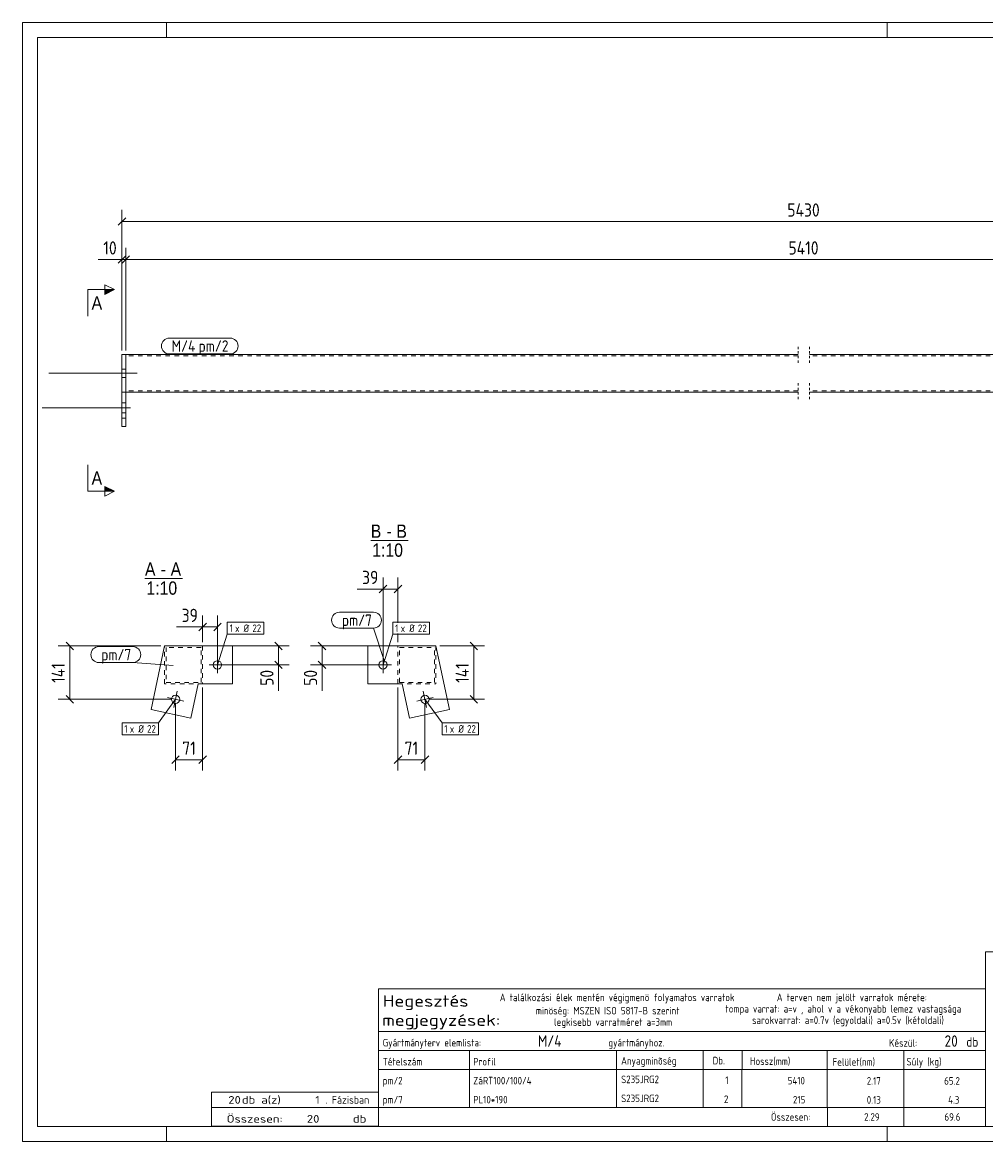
# Model space of a CAD drawing. Header units: millimetres. Extents: x 1 to 419, y 1 to 296.
# Tile 1 of 2: x 1 to 255, y 1 to 296. Entities that reach past the tile are written whole.
import ezdxf

# ---------------------------------------------------------------- set-up
doc = ezdxf.new("R2010")
doc.units = ezdxf.units.MM
doc.header["$LTSCALE"] = 0.6
for name, pattern in [('XKITLINE00', [0]), ('XKITLINE01', [4, 1, -1, 1, -1]), ('XKITLINE02', [4, 2, -2])]:
    doc.linetypes.add(name, pattern=pattern)
for name, color, linetype, lineweight in [('Bolt', 7, 'Continuous', 0), ('BoltMark', 3, 'Continuous', 0), ('DrawingSheet', 5, 'Continuous', 0), ('OtherObjectType', 1, 'Continuous', 0), ('Part', 2, 'Continuous', 0), ('PartMark', 3, 'Continuous', 0), ('Section', 6, 'Continuous', 0), ('Z-DIMENSIONS', 1, 'Continuous', 0)]:
    doc.layers.add(name, color=color, linetype=linetype, lineweight=lineweight)
doc.styles.add('ARIAL', font='ARIAL.TTF')
doc.styles.add('ISOCPEUR', font='ISOCPEUR.TTF')

msp = doc.modelspace()

# ---------------------------------------------------------------- hatches: boundary and pattern name
at = {"layer": 'Section'}
for points in [[(22.75, 225.57), (25.25, 225.57), (22.75, 224.32)], [(22.75, 173.65), (25.25, 172.4), (22.75, 172.4)]]:
    msp.add_hatch(color=6, dxfattribs=at).paths.add_polyline_path(points, flags=17)

# ---------------------------------------------------------------- linework, layer by layer
at = {"layer": 'Bolt', "color": 3, "linetype": 'XKITLINE00', "lineweight": 0}
for p, q in [((27.25, 204.6), (28.25, 204.6)), ((8, 203.5), (31.25, 203.5)), ((27.25, 202.4), (28.25, 202.4)), ((28.25, 195.73), (27.25, 195.73)), ((29.5, 194.42), (6.25, 194.42)), ((28.25, 193.12), (27.25, 193.12)), ((52.43, 124.45), (52.43, 128.85)), ((96.07, 124.45), (96.07, 128.85)), ((50.23, 126.65), (54.63, 126.65)), ((98.27, 126.65), (93.87, 126.65)), ((43.53, 117.12), (39.23, 118.03)), ((41.84, 119.73), (40.93, 115.42)), ((104.97, 117.12), (109.27, 118.03)), ((106.66, 119.73), (107.57, 115.42))]:
    msp.add_line(p, q, dxfattribs=at)
for centre in [(52.43, 126.65), (96.07, 126.65), (41.38, 117.58), (107.12, 117.58)]:
    msp.add_circle(centre, 1.1, dxfattribs=at)
at = {"layer": 'BoltMark', "color": 7, "linetype": 'XKITLINE00', "lineweight": 0}
for p, q in [((55.02, 137.91), (64.63, 137.91)), ((55.02, 134.71), (55.02, 137.91)), ((64.63, 134.71), (64.63, 137.91)), ((98.66, 137.91), (108.28, 137.91)), ((98.66, 134.71), (98.66, 137.91)), ((108.28, 134.71), (108.28, 137.91)), ((52.43, 126.65), (55.02, 134.71)), ((55.02, 134.71), (64.63, 134.71)), ((96.07, 126.65), (98.66, 134.71)), ((98.66, 134.71), (108.28, 134.71)), ((41.38, 117.58), (36.88, 111.38)), ((107.12, 117.58), (111.62, 111.38)), ((27.26, 111.38), (36.88, 111.38)), ((27.26, 108.18), (27.26, 111.38)), ((36.88, 108.18), (36.88, 111.38)), ((111.62, 111.38), (121.24, 111.38)), ((111.62, 108.18), (111.62, 111.38)), ((121.24, 108.18), (121.24, 111.38)), ((27.26, 108.18), (36.88, 108.18)), ((111.62, 108.18), (121.24, 108.18))]:
    msp.add_line(p, q, dxfattribs=at)
at = {"layer": 'DrawingSheet', "color": 2, "linetype": 'XKITLINE00', "lineweight": 0}
for p, q in [((419, 296), (1, 296)), ((1, 296), (1, 1)), ((39, 292), (39, 296)), ((229, 292), (229, 296)), ((39, 1), (39, 5)), ((229, 1), (229, 5)), ((1, 1), (419, 1))]:
    msp.add_line(p, q, dxfattribs=at)
at = {"layer": 'DrawingSheet', "color": 3, "linetype": 'XKITLINE00', "lineweight": 0}
for p, q in [((415, 292), (5, 292)), ((5, 292), (5, 5)), ((5, 5), (415, 5))]:
    msp.add_line(p, q, dxfattribs=at)
at = {"layer": 'OtherObjectType', "color": 6, "linetype": 'XKITLINE00', "lineweight": 0}
for p, q in [((92.83, 159.4), (102.71, 159.4)), ((33.31, 149.4), (43.19, 149.4))]:
    msp.add_line(p, q, dxfattribs=at)
at = {"layer": 'OtherObjectType', "color": 7, "linetype": 'XKITLINE00', "lineweight": 0}
for p, q in [((254.84, 51.05), (254.84, 6.75)), ((254.84, 51.05), (415, 51.05)), ((94.84, 30.01), (94.84, 41.26)), ((94.84, 41.26), (254.84, 41.26)), ((254.84, 41.26), (254.84, 30.01)), ((94.84, 30.01), (254.84, 30.01)), ((94.84, 30.01), (254.84, 30.01)), ((94.84, 30.01), (94.84, 25.01)), ((254.84, 30.01), (254.84, 25.01)), ((94.84, 25.01), (254.84, 25.01)), ((94.84, 25.01), (94.84, 20.01)), ((118.84, 25.01), (118.84, 20.01)), ((157.61, 20.01), (157.61, 25.01)), ((180.5, 25.01), (180.5, 20.01)), ((190.7, 25), (190.7, 20.13)), ((213.15, 25.01), (213.15, 20.01)), ((233.33, 25.01), (233.33, 20.01)), ((254.84, 25.01), (254.84, 20.01)), ((94.84, 20.01), (254.84, 20.01)), ((94.84, 20.01), (94.84, 15.01)), ((118.84, 20.01), (118.84, 15.01)), ((157.61, 15.01), (157.61, 20.01)), ((180.5, 20.01), (180.5, 15.01)), ((190.67, 20), (190.67, 15)), ((213.18, 20.01), (213.18, 15.01)), ((233.33, 20.01), (233.33, 15.01)), ((254.84, 20.01), (254.84, 15.01)), ((94.84, 15), (94.84, 10)), ((118.84, 15), (118.84, 10)), ((157.61, 10), (157.61, 15)), ((180.5, 15), (180.5, 10)), ((190.67, 15), (190.67, 10)), ((213.18, 15), (213.18, 10)), ((233.33, 15), (233.33, 10)), ((254.84, 15), (254.84, 10)), ((50.84, 10), (50.84, 14)), ((50.84, 14), (94.84, 14)), ((94.84, 10), (94.84, 14)), ((50.84, 10), (94.84, 10)), ((50.85, 5.02), (50.84, 9.99)), ((50.84, 9.98), (94.74, 9.98)), ((94.84, 10), (254.84, 10)), ((94.84, 10), (94.84, 5)), ((213.19, 10), (213.19, 5)), ((233.31, 10), (233.31, 5)), ((254.84, 10), (254.84, 5)), ((50.89, 5.03), (94.79, 5.03)), ((94.84, 5), (254.84, 5))]:
    msp.add_line(p, q, dxfattribs=at)
at = {"layer": 'Part', "color": 2, "linetype": 'XKITLINE01', "lineweight": 0}
for p, q in [((205.5, 210.5), (205.5, 206.1)), ((208.5, 210.5), (208.5, 206.1)), ((205.5, 200.9), (205.5, 196.5)), ((208.5, 200.9), (208.5, 196.5))]:
    msp.add_line(p, q, dxfattribs=at)
at = {"layer": 'Part', "color": 2, "linetype": 'XKITLINE00', "lineweight": 0}
for p, q in [((27.25, 198.5), (27.25, 208.5)), ((27.25, 208.5), (27.25, 208.5)), ((27.25, 208.5), (28.25, 208.5)), ((205.5, 208.5), (28.25, 208.5)), ((28.25, 208.5), (28.25, 198.5)), ((28.25, 208.5), (28.25, 208.5)), ((385.75, 208.5), (208.5, 208.5)), ((27.25, 189.47), (27.25, 198.5)), ((28.25, 198.5), (27.25, 198.5)), ((28.25, 198.5), (205.5, 198.5)), ((28.25, 189.47), (28.25, 198.5)), ((208.5, 198.5), (385.75, 198.5)), ((27.25, 189.47), (28.25, 189.47)), ((38.5, 131.65), (34.93, 114.86)), ((56.43, 131.65), (38.5, 131.65)), ((56.43, 121.65), (56.43, 131.65)), ((92.07, 121.65), (92.07, 131.65)), ((92.07, 131.65), (110, 131.65)), ((110, 131.65), (113.57, 114.86)), ((45.44, 112.62), (47.36, 121.65)), ((47.36, 121.65), (56.43, 121.65)), ((101.14, 121.65), (92.07, 121.65)), ((103.06, 112.62), (101.14, 121.65)), ((34.93, 114.86), (45.44, 112.62)), ((113.57, 114.86), (103.06, 112.62))]:
    msp.add_line(p, q, dxfattribs=at)
at = {"layer": 'Part', "color": 7, "linetype": 'XKITLINE02', "lineweight": 0}
for p, q in [((27.25, 208.5), (27.25, 191.7)), ((27.25, 208.5), (28.25, 208.5)), ((28.25, 208.5), (28.25, 198.5)), ((28.25, 198.5), (28.25, 208.5)), ((28.25, 191.7), (28.25, 208.5)), ((205.5, 208.1), (28.25, 208.1)), ((385.75, 208.1), (208.5, 208.1)), ((27.25, 198.5), (28.25, 198.5)), ((205.5, 198.9), (28.25, 198.9)), ((385.75, 198.9), (208.5, 198.9)), ((27.25, 191.7), (27.25, 189.47)), ((27.25, 191.7), (28.25, 191.7)), ((28.25, 189.47), (28.25, 191.7)), ((38.5, 121.65), (38.5, 131.65)), ((38.5, 131.65), (48.5, 131.65)), ((48.1, 131.25), (38.9, 131.25)), ((38.9, 131.25), (38.9, 122.05)), ((48.1, 122.05), (48.1, 131.25)), ((48.5, 131.65), (48.5, 121.65)), ((100, 131.65), (110, 131.65)), ((100, 121.65), (100, 131.65)), ((100.4, 131.25), (109.6, 131.25)), ((100.4, 122.05), (100.4, 131.25)), ((109.6, 122.05), (109.6, 131.25)), ((109.6, 131.25), (109.6, 131.25)), ((110, 131.65), (110, 121.65)), ((48.5, 121.65), (38.5, 121.65)), ((38.9, 122.05), (48.1, 122.05)), ((100, 121.65), (110, 121.65)), ((100.4, 122.05), (109.6, 122.05))]:
    msp.add_line(p, q, dxfattribs=at)
at = {"layer": 'PartMark', "color": 7, "linetype": 'XKITLINE00', "lineweight": 0}
for p, q in [((39.75, 212.8), (55.77, 212.8)), ((39.75, 208.6), (55.77, 208.6)), ((84.62, 140.54), (93.55, 140.54)), ((84.62, 136.34), (93.55, 136.34)), ((96.4, 127.82), (93.55, 136.34)), ((21.18, 131.46), (30.11, 131.46)), ((21.18, 127.26), (30.11, 127.26)), ((40.74, 126.51), (30.11, 127.26))]:
    msp.add_line(p, q, dxfattribs=at)
for centre, start, end in [((39.75, 210.7), 90, 270), ((55.77, 210.7), 270, 90), ((84.62, 138.44), 90, 270), ((93.55, 138.44), 270, 90), ((21.18, 129.36), 90, 270), ((30.11, 129.36), 270, 90)]:
    msp.add_arc(centre, 2.1, start, end, dxfattribs=at)
at = {"layer": 'Section', "color": 6, "linetype": 'XKITLINE00', "lineweight": 0}
for p, q in [((18.25, 225.57), (18.25, 218.57)), ((18.25, 225.57), (25.25, 225.57)), ((22.75, 224.32), (22.75, 226.82)), ((22.75, 226.82), (25.25, 225.57)), ((25.25, 225.57), (22.75, 224.32)), ((18.25, 172.4), (18.25, 179.4)), ((18.25, 172.4), (25.25, 172.4)), ((25.25, 172.4), (22.75, 173.65)), ((22.75, 173.65), (22.75, 171.15)), ((25.25, 172.4), (22.75, 171.15))]:
    msp.add_line(p, q, dxfattribs=at)
at = {"layer": 'Z-DIMENSIONS', "color": 7, "linetype": 'XKITLINE00', "lineweight": 0}
for p, q in [((27.25, 209.5), (27.25, 246.55)), ((28.24, 244.49), (26.26, 242.51)), ((27.25, 243.5), (386.75, 243.5)), ((27.25, 209.5), (27.25, 236.55)), ((28.25, 209.5), (28.25, 236.55)), ((28.25, 209.5), (28.25, 236.55)), ((27.25, 233.5), (21.02, 233.5)), ((27.25, 233.5), (21.02, 233.5)), ((28.24, 234.49), (26.26, 232.51)), ((27.25, 233.5), (28.25, 233.5)), ((29.24, 234.49), (27.26, 232.51)), ((29.24, 234.49), (27.26, 232.51)), ((28.25, 233.5), (385.75, 233.5)), ((97.06, 147.64), (95.08, 145.66)), ((96.07, 127.65), (96.07, 149.7)), ((100.99, 147.64), (99.01, 145.66)), ((100, 137.71), (100, 149.7)), ((96.07, 146.65), (89.24, 146.65)), ((96.07, 146.65), (89.24, 146.65)), ((96.07, 146.65), (100, 146.65)), ((48.5, 132.65), (48.5, 139.7)), ((52.43, 127.65), (52.43, 139.7)), ((48.5, 136.65), (41.66, 136.65)), ((48.5, 136.65), (41.66, 136.65)), ((49.49, 137.64), (47.51, 135.66)), ((48.5, 136.65), (52.43, 136.65)), ((53.42, 137.64), (51.44, 135.66)), ((100, 132.65), (100, 134.91)), ((37.5, 131.65), (10.45, 131.65)), ((12.51, 132.64), (14.49, 130.66)), ((13.5, 117.58), (13.5, 131.65)), ((49.5, 131.65), (71.3, 131.65)), ((67.51, 132.64), (69.49, 130.66)), ((68.5, 126.65), (68.5, 131.65)), ((99, 131.65), (76.95, 131.65)), ((79.01, 132.64), (80.99, 130.66)), ((80, 126.65), (80, 131.65)), ((111, 131.65), (122.8, 131.65)), ((119.01, 132.64), (120.99, 130.66)), ((120, 117.58), (120, 131.65)), ((67.51, 127.64), (69.49, 125.66)), ((79.01, 127.64), (80.99, 125.66)), ((53.43, 126.65), (71.3, 126.65)), ((68.5, 126.65), (68.5, 119.82)), ((68.5, 126.65), (68.5, 119.82)), ((95.07, 126.65), (76.95, 126.65)), ((80, 126.65), (80, 119.82)), ((80, 126.65), (80, 119.82)), ((12.51, 118.57), (14.49, 116.59)), ((48.5, 120.65), (48.5, 98.85)), ((100, 120.65), (100, 98.85)), ((119.01, 118.57), (120.99, 116.59)), ((40.38, 117.58), (10.45, 117.58)), ((41.38, 116.58), (41.38, 98.85)), ((107.12, 116.58), (107.12, 98.85)), ((108.12, 117.58), (122.8, 117.58)), ((42.37, 102.64), (40.39, 100.66)), ((41.38, 101.65), (48.5, 101.65)), ((49.49, 102.64), (47.51, 100.66)), ((100.99, 102.64), (99.01, 100.66)), ((100, 101.65), (107.12, 101.65)), ((108.11, 102.64), (106.13, 100.66))]:
    msp.add_line(p, q, dxfattribs=at)
at = {"layer": 'Z-DIMENSIONS', "color": 3}
for p in [(27.25, 243.5), (27.25, 233.5), (28.25, 233.5), (28.25, 233.5), (96.07, 146.65), (100, 146.65), (48.5, 136.65), (52.43, 136.65), (13.5, 131.65), (68.5, 131.65), (80, 131.65), (120, 131.65), (68.5, 126.65), (80, 126.65), (13.5, 117.58), (120, 117.58), (41.38, 101.65), (48.5, 101.65), (100, 101.65), (107.12, 101.65)]:
    msp.add_point(p, dxfattribs=at)

# ---------------------------------------------------------------- texts
at = {"layer": 'BoltMark', "color": 3, "style": 'ISOCPEUR', "width": 0.85}
for s, p in [('1', (55.62, 135.31)), ('x Ø', (57.08, 135.31)), ('22', (61.63, 135.31)), ('1', (99.26, 135.31)), ('x Ø', (100.72, 135.31)), ('22', (105.27, 135.31)), ('1', (27.86, 108.78)), ('x Ø', (29.32, 108.78)), ('22', (33.88, 108.78)), ('1', (112.22, 108.78)), ('x Ø', (113.68, 108.78)), ('22', (118.23, 108.78))]:
    msp.add_text(s, height=2, dxfattribs=at).set_placement(p)
at = {"layer": 'OtherObjectType', "color": 6, "style": 'ARIAL', "width": 0.85}
for s, p in [('B', (92.83, 160.15)), ('B', (99.59, 160.15)), ('-', (96.99, 160.15)), ('1:10', (93.23, 155.15)), ('A', (33.31, 150.15)), ('A', (40.08, 150.15)), ('-', (37.47, 150.15)), ('1:10', (33.71, 145.15))]:
    msp.add_text(s, height=3.5, dxfattribs=at).set_placement(p)
at = {"layer": 'OtherObjectType', "color": 7, "style": 'ISOCPEUR'}
for s, height, width, p in [('Hegesztés', 3, 1.19, (95.99, 36.57)), ('A találkozási élek mentén végigmenö folyamatos varratok', 2, 0.85, (126.84, 38.01)), ('A terven nem jelölt varratok mérete:', 2, 0.85, (199.86, 38.01)), ('minöség: MSZEN ISO 5817-B szerint', 2, 0.85, (136.34, 34.51)), ('tompa varrat: a=v , ahol v a vékonyabb lemez vastagsága', 2, 0.85, (186.34, 35.01)), ('megjegyzések:', 3, 1.19, (95.84, 31.51)), ('legkisebb varratméret a=3mm', 2, 0.85, (141.16, 31.51)), ('sarokvarrat: a=0.7v (egyoldali) a=0.5v (kétoldali)', 2, 0.85, (193.34, 32.01)), ('Gyártmányterv elemlista:                               gyártmányhoz.', 2, 0.85, (95.99, 26.07)), ('Készül:', 2, 0.85, (229.47, 26.01)), ('db', 2.5, 0.85, (249.84, 26.01)), ('Anyagminõség', 2, 0.85, (158.83, 21.29)), ('Tételszám', 2, 0.85, (95.99, 21.07)), ('Profil', 2, 0.85, (119.84, 21.07)), ('Db.', 2, 0.85, (182.96, 21.35)), ('Hossz(mm)', 2, 0.85, (192.78, 21.21)), ('Felület(nm)', 2, 0.85, (214.56, 21.01)), ('Súly (kg)', 2, 0.85, (234.05, 21.07)), ('20', 2, 1.211571, (55.27, 11)), ('db a(z)', 2, 1.211571, (58.84, 11)), ('1', 2, 1.211571, (78.19, 11)), ('. Fázisban', 2, 0.935, (80.84, 11)), ('Összesen:', 2, 0.85, (198.33, 6.5)), ('Összesen:            db', 2, 1.211571, (54.84, 6)), ('20', 2, 1.211571, (75.99, 6))]:
    msp.add_text(s, height=height, dxfattribs=dict(at, width=width)).set_placement(p)
at = {"layer": 'OtherObjectType', "color": 5, "style": 'ISOCPEUR', "width": 0.85}
for s, height, p in [('M/4', 3, (136.87, 26.01)), ('20', 3, (244.09, 26.01)), ('pm/2', 2, (95.99, 16.07)), ('ZáRT100/100/4', 2, (119.84, 16.07)), ('S235JRG2', 2, (158.83, 16.4)), ('1', 2, (186.28, 16.17)), ('5410', 2, (202.75, 16.07)), ('2.17', 2, (223.58, 16)), ('65.2', 2, (243.99, 16)), ('pm/7', 2, (95.99, 11.06)), ('PL10*190', 2, (119.84, 11.06)), ('S235JRG2', 2, (158.83, 11.4)), ('2', 2, (185.94, 11.17)), ('215', 2, (204.13, 11.06)), ('0.13', 2, (223.58, 11)), ('4.3', 2, (245.02, 11)), ('2.29', 2, (222.89, 6.5)), ('69.6', 2, (244.06, 6.5))]:
    msp.add_text(s, height=height, dxfattribs=at).set_placement(p)
at = {"layer": 'PartMark', "color": 1, "style": 'ISOCPEUR', "width": 0.85}
msp.add_text('M/4', height=3, dxfattribs=at).set_placement((40.35, 209.2))
at = {"layer": 'PartMark', "color": 3, "style": 'ISOCPEUR', "width": 0.85}
for s, p in [('pm/2', (47.44, 209.2)), ('pm/7', (85.22, 136.94)), ('pm/7', (21.78, 127.86))]:
    msp.add_text(s, height=3, dxfattribs=at).set_placement(p)
at = {"layer": 'Section', "color": 6, "style": 'ARIAL', "width": 0.85}
for p in [(19.25, 220.32), (19.25, 174.15)]:
    msp.add_text('A', height=3.5, dxfattribs=at).set_placement(p)
at = {"layer": 'Z-DIMENSIONS', "color": 3, "style": 'ISOCPEUR', "width": 0.85}
for s, p in [('5430', (202.64, 244.8)), ('10', (22.33, 234.8)), ('5410', (202.94, 234.8)), ('39', (90.55, 147.95)), ('39', (42.98, 137.95)), ('71', (43.14, 102.95)), ('71', (101.75, 102.95))]:
    msp.add_text(s, height=3.5, dxfattribs=at).set_placement(p)
for s, p in [('141', (12.2, 121.91)), ('141', (118.7, 121.91)), ('50', (67.2, 121.13)), ('50', (78.7, 121.13))]:
    msp.add_text(s, height=3.5, rotation=90.0002, dxfattribs=at).set_placement(p)

doc.saveas('drawing.dxf')
